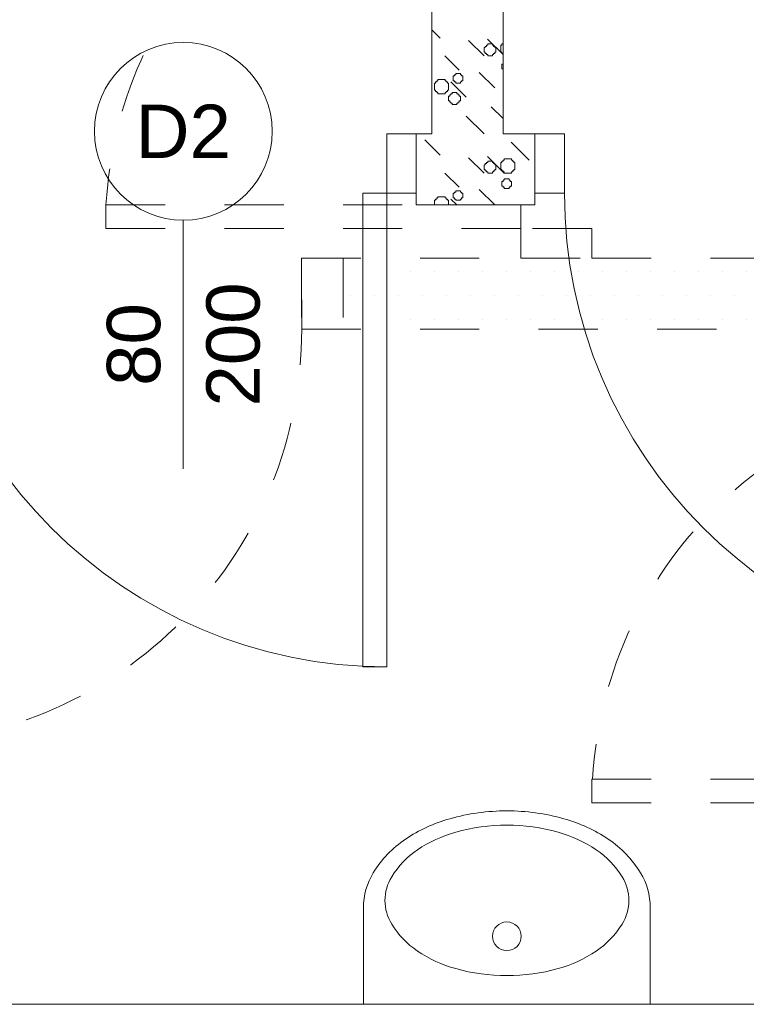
# Model space of a CAD drawing. Header units: millimetres. Extents: x -2274 to 12297, y -16157 to 26321.
# Tile 224 of 256: x -506 to -383, y -1070 to -904. Entities that reach past the tile are written whole.
import ezdxf
from ezdxf.enums import TextEntityAlignment as Align

# ---------------------------------------------------------------- set-up
doc = ezdxf.new("R2010")
doc.units = ezdxf.units.MM
doc.linetypes.add('4002', pattern=[2, 1, -1])
for name, color, linetype in [('- niebieska cienka - izolacja', 120, 'Continuous'), ('_PROJEKTOWANE', 5, 'Continuous'), ('PROJEKTOWANE', 5, 'Continuous')]:
    doc.layers.add(name, color=color, linetype=linetype)
doc.layers.add('-ŚCIANY NOŚNE', color=4, linetype='Continuous', lineweight=53)
doc.layers.add('DO USU', color=7, linetype='Continuous', true_color=0x969696)
doc.layers.add('ISTN. BUD', color=253, linetype='Continuous', true_color=0x828282)
doc.styles.add('ARIAL', font='arial.ttf', dxfattribs={"height": 0.5})

msp = doc.modelspace()

# ---------------------------------------------------------------- linework, layer by layer
at = {"layer": '- niebieska cienka - izolacja', "color": 253, "linetype": 'Continuous', "lineweight": 13}
for p, q in [((-436, -905.4), (-434.6, -906.81)), ((-436, -905.4), (-434.6, -906.81)), ((-429.8, -907.21), (-427.2, -909.81)), ((-429.8, -907.21), (-427.2, -909.81)), ((-426.6, -907.01), (-424, -909.6)), ((-426.6, -907.01), (-424, -909.6)), ((-426.59, -907.81), (-426.39, -907.81)), ((-426.59, -908.01), (-426.59, -907.81)), ((-426.39, -907.81), (-426.19, -907.81)), ((-426.19, -907.81), (-425.99, -907.81)), ((-425.99, -907.81), (-425.79, -907.81)), ((-425.79, -908.01), (-425.79, -907.81)), ((-424.19, -908.01), (-424.19, -907.81)), ((-424.19, -907.81), (-424, -907.81)), ((-427.19, -908.41), (-426.99, -908.41)), ((-427.19, -908.61), (-427.19, -908.41)), ((-427.19, -908.81), (-427.19, -908.61)), ((-427.19, -909.01), (-427.19, -908.81)), ((-427.19, -909.21), (-427.19, -909.01)), ((-427.19, -909.21), (-426.99, -909.21)), ((-426.99, -908.41), (-426.99, -908.21)), ((-426.99, -908.21), (-426.79, -908.21)), ((-426.99, -909.41), (-426.99, -909.21)), ((-426.99, -909.41), (-426.79, -909.41)), ((-426.79, -908.01), (-426.59, -908.01)), ((-426.79, -908.21), (-426.79, -908.01)), ((-426.79, -909.61), (-426.79, -909.41)), ((-426.79, -909.61), (-426.59, -909.61)), ((-426.59, -909.81), (-426.59, -909.61)), ((-425.79, -908.01), (-425.59, -908.01)), ((-425.79, -909.81), (-425.79, -909.61)), ((-425.79, -909.61), (-425.59, -909.61)), ((-425.59, -908.21), (-425.59, -908.01)), ((-425.59, -908.21), (-425.39, -908.21)), ((-425.59, -909.61), (-425.59, -909.41)), ((-425.59, -909.41), (-425.39, -909.41)), ((-425.39, -908.41), (-425.39, -908.21)), ((-425.39, -908.41), (-425.19, -908.41)), ((-425.39, -909.41), (-425.39, -909.21)), ((-425.39, -909.21), (-425.19, -909.21)), ((-425.19, -908.61), (-425.19, -908.41)), ((-425.19, -908.81), (-425.19, -908.61)), ((-425.19, -909.01), (-425.19, -908.81)), ((-425.19, -909.21), (-425.19, -909.01)), ((-424.39, -908.21), (-424.39, -908.01)), ((-424.39, -908.01), (-424.19, -908.01)), ((-424.39, -908.41), (-424.39, -908.21)), ((-424.39, -908.61), (-424.39, -908.41)), ((-424.39, -908.81), (-424.39, -908.61)), ((-424.39, -909.01), (-424.39, -908.81)), ((-424.39, -909.21), (-424.39, -909.01)), ((-424.39, -909.21), (-424.19, -909.21)), ((-424.19, -909.41), (-424.19, -909.21)), ((-424.19, -909.41), (-424, -909.41)), ((-433.8, -909.81), (-431.4, -912.21)), ((-433.8, -909.81), (-431.4, -912.21)), ((-426.59, -909.81), (-426.39, -909.81)), ((-426.39, -909.81), (-426.19, -909.81)), ((-426.19, -909.81), (-425.99, -909.81)), ((-425.99, -909.81), (-425.79, -909.81)), ((-424.19, -911.41), (-424.19, -911.21)), ((-424.19, -911.21), (-424, -911.21)), ((-431.99, -913.01), (-431.99, -912.81)), ((-431.99, -912.81), (-431.79, -912.81)), ((-431.79, -912.81), (-431.59, -912.81)), ((-431.59, -912.81), (-431.39, -912.81)), ((-431.39, -912.81), (-431.19, -912.81)), ((-431.19, -913.01), (-431.19, -912.81)), ((-428, -912.61), (-425.4, -915.21)), ((-428, -912.61), (-425.4, -915.21)), ((-424.19, -911.61), (-424.19, -911.41)), ((-424.19, -911.81), (-424.19, -911.61)), ((-424.19, -912.01), (-424.19, -911.81)), ((-424.19, -912.01), (-424, -912.01)), ((-435.59, -914.61), (-435.59, -914.41)), ((-435.59, -914.41), (-435.39, -914.41)), ((-435.59, -914.81), (-435.59, -914.61)), ((-435.39, -914.41), (-435.39, -914.21)), ((-435.39, -914.21), (-435.19, -914.21)), ((-435.19, -914.21), (-435.19, -914.01)), ((-435.19, -914.01), (-434.99, -914.01)), ((-434.99, -914.01), (-434.99, -913.81)), ((-434.99, -913.81), (-434.79, -913.81)), ((-434.79, -913.81), (-434.59, -913.81)), ((-434.59, -913.81), (-434.39, -913.81)), ((-434.39, -913.81), (-434.19, -913.81)), ((-434.19, -913.81), (-433.99, -913.81)), ((-433.99, -913.81), (-433.79, -913.81)), ((-433.79, -914.01), (-433.79, -913.81)), ((-433.79, -914.01), (-433.59, -914.01)), ((-433.59, -914.21), (-433.59, -914.01)), ((-433.59, -914.21), (-433.39, -914.21)), ((-433.39, -914.41), (-433.39, -914.21)), ((-433.39, -914.41), (-433.19, -914.41)), ((-433.19, -914.61), (-433.19, -914.41)), ((-433.19, -914.81), (-433.19, -914.61)), ((-432.8, -914.21), (-430.2, -916.81)), ((-432.8, -914.21), (-430.2, -916.81)), ((-432.39, -913.41), (-432.39, -913.21)), ((-432.39, -913.21), (-432.19, -913.21)), ((-432.39, -913.61), (-432.39, -913.41)), ((-432.39, -913.81), (-432.39, -913.61)), ((-432.39, -914.01), (-432.39, -913.81)), ((-432.39, -914.01), (-432.19, -914.01)), ((-432.19, -913.01), (-431.99, -913.01)), ((-432.19, -913.21), (-432.19, -913.01)), ((-432.19, -914.21), (-432.19, -914.01)), ((-432.19, -914.21), (-431.99, -914.21)), ((-431.99, -914.41), (-431.99, -914.21)), ((-431.99, -914.41), (-431.79, -914.41)), ((-431.79, -914.41), (-431.59, -914.41)), ((-431.59, -914.41), (-431.39, -914.41)), ((-431.39, -914.41), (-431.19, -914.41)), ((-431.19, -913.01), (-430.99, -913.01)), ((-431.19, -914.21), (-430.99, -914.21)), ((-431.19, -914.41), (-431.19, -914.21)), ((-430.99, -913.21), (-430.99, -913.01)), ((-430.99, -913.21), (-430.79, -913.21)), ((-430.99, -914.01), (-430.79, -914.01)), ((-430.99, -914.21), (-430.99, -914.01)), ((-430.79, -913.41), (-430.79, -913.21)), ((-430.79, -913.61), (-430.79, -913.41)), ((-430.79, -913.81), (-430.79, -913.61)), ((-430.79, -914.01), (-430.79, -913.81)), ((-435.59, -915.01), (-435.59, -914.81)), ((-435.59, -915.21), (-435.59, -915.01)), ((-435.59, -915.41), (-435.59, -915.21)), ((-435.59, -915.61), (-435.59, -915.41)), ((-435.59, -915.61), (-435.39, -915.61)), ((-435.39, -915.81), (-435.39, -915.61)), ((-435.39, -915.81), (-435.19, -915.81)), ((-435.19, -916.01), (-435.19, -915.81)), ((-435.19, -916.01), (-434.99, -916.01)), ((-434.99, -916.21), (-434.99, -916.01)), ((-434.99, -916.21), (-434.79, -916.21)), ((-434.79, -916.21), (-434.59, -916.21)), ((-434.59, -916.21), (-434.39, -916.21)), ((-434.39, -916.21), (-434.19, -916.21)), ((-434.19, -916.21), (-433.99, -916.21)), ((-433.99, -916.21), (-433.79, -916.21)), ((-433.79, -916.01), (-433.59, -916.01)), ((-433.79, -916.21), (-433.79, -916.01)), ((-433.59, -915.81), (-433.39, -915.81)), ((-433.59, -916.01), (-433.59, -915.81)), ((-433.39, -915.61), (-433.19, -915.61)), ((-433.39, -915.81), (-433.39, -915.61)), ((-433.19, -915.01), (-433.19, -914.81)), ((-433.19, -915.21), (-433.19, -915.01)), ((-433.19, -915.41), (-433.19, -915.21)), ((-433.19, -915.61), (-433.19, -915.41)), ((-432.79, -916.21), (-432.59, -916.21)), ((-432.79, -916.41), (-432.79, -916.21)), ((-432.59, -916.01), (-432.39, -916.01)), ((-432.59, -916.21), (-432.59, -916.01)), ((-432.39, -916.01), (-432.19, -916.01)), ((-432.19, -916.01), (-431.99, -916.01)), ((-431.99, -916.01), (-431.79, -916.01)), ((-431.79, -916.21), (-431.79, -916.01)), ((-431.79, -916.21), (-431.59, -916.21)), ((-431.59, -916.41), (-431.59, -916.21)), ((-433.19, -916.61), (-432.99, -916.61)), ((-433.19, -916.81), (-433.19, -916.61)), ((-433.19, -917.01), (-433.19, -916.81)), ((-433.19, -917.21), (-433.19, -917.01)), ((-433.19, -917.41), (-433.19, -917.21)), ((-433.19, -917.41), (-432.99, -917.41)), ((-432.99, -916.61), (-432.99, -916.41)), ((-432.99, -916.41), (-432.79, -916.41)), ((-432.99, -917.61), (-432.99, -917.41)), ((-432.99, -917.61), (-432.79, -917.61)), ((-432.79, -917.81), (-432.79, -917.61)), ((-432.79, -917.81), (-432.59, -917.81)), ((-432.59, -918.01), (-432.59, -917.81)), ((-431.79, -918.01), (-431.79, -917.81)), ((-431.79, -917.81), (-431.59, -917.81)), ((-431.59, -916.41), (-431.39, -916.41)), ((-431.59, -917.81), (-431.59, -917.61)), ((-431.59, -917.61), (-431.39, -917.61)), ((-431.39, -916.61), (-431.39, -916.41)), ((-431.39, -916.61), (-431.19, -916.61)), ((-431.39, -917.61), (-431.39, -917.41)), ((-431.39, -917.41), (-431.19, -917.41)), ((-431.19, -916.81), (-431.19, -916.61)), ((-431.19, -917.01), (-431.19, -916.81)), ((-431.19, -917.21), (-431.19, -917.01)), ((-431.19, -917.41), (-431.19, -917.21)), ((-432.59, -918.01), (-432.39, -918.01)), ((-432.39, -918.01), (-432.19, -918.01)), ((-432.19, -918.01), (-431.99, -918.01)), ((-431.99, -918.01), (-431.79, -918.01)), ((-426, -918.41), (-424, -920.4)), ((-426, -918.41), (-424, -920.4)), ((-430.2, -920.01), (-427.2, -923.01)), ((-430.2, -920.01), (-427.2, -923.01)), ((-437.2, -924.01), (-434.6, -926.61)), ((-437.2, -924.01), (-434.6, -926.61)), ((-422.6, -924.41), (-419.6, -927.41)), ((-422.6, -924.41), (-419.6, -927.41)), ((-429.8, -927.01), (-427.2, -929.61)), ((-429.8, -927.01), (-427.2, -929.61)), ((-426.79, -927.81), (-426.59, -927.81)), ((-426.79, -928.01), (-426.79, -927.81)), ((-426.6, -926.81), (-423.8, -929.61)), ((-426.6, -926.81), (-423.8, -929.61)), ((-426.59, -927.61), (-426.39, -927.61)), ((-426.59, -927.81), (-426.59, -927.61)), ((-426.39, -927.61), (-426.19, -927.61)), ((-426.19, -927.61), (-425.99, -927.61)), ((-425.99, -927.61), (-425.79, -927.61)), ((-425.79, -927.81), (-425.79, -927.61)), ((-425.79, -927.81), (-425.59, -927.81)), ((-425.59, -928.01), (-425.59, -927.81)), ((-424.39, -928.01), (-424.39, -927.81)), ((-424.39, -927.81), (-424.19, -927.81)), ((-424.19, -927.81), (-424.19, -927.61)), ((-424.19, -927.61), (-423.99, -927.61)), ((-423.99, -927.61), (-423.99, -927.41)), ((-423.99, -927.41), (-423.79, -927.41)), ((-423.79, -927.41), (-423.79, -927.21)), ((-423.79, -927.21), (-423.59, -927.21)), ((-423.59, -927.21), (-423.39, -927.21)), ((-423.39, -927.21), (-423.19, -927.21)), ((-423.19, -927.21), (-422.99, -927.21)), ((-422.99, -927.21), (-422.79, -927.21)), ((-422.79, -927.21), (-422.59, -927.21)), ((-422.59, -927.41), (-422.59, -927.21)), ((-422.59, -927.41), (-422.39, -927.41)), ((-422.39, -927.61), (-422.39, -927.41)), ((-422.39, -927.61), (-422.19, -927.61)), ((-422.19, -927.81), (-422.19, -927.61)), ((-422.19, -927.81), (-421.99, -927.81)), ((-421.99, -928.01), (-421.99, -927.81)), ((-427.19, -928.21), (-426.99, -928.21)), ((-427.19, -928.41), (-427.19, -928.21)), ((-427.19, -928.61), (-427.19, -928.41)), ((-427.19, -928.81), (-427.19, -928.61)), ((-427.19, -929.01), (-427.19, -928.81)), ((-427.19, -929.01), (-426.99, -929.01)), ((-426.99, -928.21), (-426.99, -928.01)), ((-426.99, -928.01), (-426.79, -928.01)), ((-426.99, -929.21), (-426.99, -929.01)), ((-426.99, -929.21), (-426.79, -929.21)), ((-426.79, -929.41), (-426.79, -929.21)), ((-426.79, -929.41), (-426.59, -929.41)), ((-426.59, -929.61), (-426.59, -929.41)), ((-425.79, -929.61), (-425.79, -929.41)), ((-425.79, -929.41), (-425.59, -929.41)), ((-425.59, -928.01), (-425.39, -928.01)), ((-425.59, -929.41), (-425.59, -929.21)), ((-425.59, -929.21), (-425.39, -929.21)), ((-425.39, -928.21), (-425.39, -928.01)), ((-425.39, -928.21), (-425.19, -928.21)), ((-425.39, -929.21), (-425.39, -929.01)), ((-425.39, -929.01), (-425.19, -929.01)), ((-425.19, -928.41), (-425.19, -928.21)), ((-425.19, -928.61), (-425.19, -928.41)), ((-425.19, -928.81), (-425.19, -928.61)), ((-425.19, -929.01), (-425.19, -928.81)), ((-424.39, -928.21), (-424.39, -928.01)), ((-424.39, -928.41), (-424.39, -928.21)), ((-424.39, -928.61), (-424.39, -928.41)), ((-424.39, -928.81), (-424.39, -928.61)), ((-424.39, -929.01), (-424.39, -928.81)), ((-424.39, -929.01), (-424.19, -929.01)), ((-424.19, -929.21), (-424.19, -929.01)), ((-424.19, -929.21), (-423.99, -929.21)), ((-423.99, -929.41), (-423.99, -929.21)), ((-423.99, -929.41), (-423.79, -929.41)), ((-423.79, -929.61), (-423.79, -929.41)), ((-422.59, -929.41), (-422.39, -929.41)), ((-422.59, -929.61), (-422.59, -929.41)), ((-422.39, -929.21), (-422.19, -929.21)), ((-422.39, -929.41), (-422.39, -929.21)), ((-422.19, -929.01), (-421.99, -929.01)), ((-422.19, -929.21), (-422.19, -929.01)), ((-421.99, -928.21), (-421.99, -928.01)), ((-421.99, -928.41), (-421.99, -928.21)), ((-421.99, -928.61), (-421.99, -928.41)), ((-421.99, -928.81), (-421.99, -928.61)), ((-421.99, -929.01), (-421.99, -928.81)), ((-433.8, -929.61), (-431.4, -932.01)), ((-433.8, -929.61), (-431.4, -932.01)), ((-426.59, -929.61), (-426.39, -929.61)), ((-426.39, -929.61), (-426.19, -929.61)), ((-426.19, -929.61), (-425.99, -929.61)), ((-425.99, -929.61), (-425.79, -929.61)), ((-424.19, -931.21), (-424.19, -931.01)), ((-424.19, -931.01), (-423.99, -931.01)), ((-424.19, -931.41), (-424.19, -931.21)), ((-423.99, -930.81), (-423.79, -930.81)), ((-423.99, -931.01), (-423.99, -930.81)), ((-423.79, -929.61), (-423.59, -929.61)), ((-423.79, -930.81), (-423.79, -930.61)), ((-423.79, -930.61), (-423.59, -930.61)), ((-423.59, -929.61), (-423.39, -929.61)), ((-423.59, -930.61), (-423.39, -930.61)), ((-423.39, -929.61), (-423.19, -929.61)), ((-423.39, -930.61), (-423.19, -930.61)), ((-423.19, -929.61), (-422.99, -929.61)), ((-423.19, -930.61), (-422.99, -930.61)), ((-422.99, -929.61), (-422.79, -929.61)), ((-422.99, -930.81), (-422.99, -930.61)), ((-422.99, -930.81), (-422.79, -930.81)), ((-422.79, -929.61), (-422.59, -929.61)), ((-422.79, -931.01), (-422.79, -930.81)), ((-422.79, -931.01), (-422.59, -931.01)), ((-422.59, -931.21), (-422.59, -931.01)), ((-422.59, -931.41), (-422.59, -931.21)), ((-432.19, -932.81), (-431.99, -932.81)), ((-432.19, -933.01), (-432.19, -932.81)), ((-431.99, -932.81), (-431.99, -932.61)), ((-431.99, -932.61), (-431.79, -932.61)), ((-431.79, -932.61), (-431.59, -932.61)), ((-431.59, -932.61), (-431.39, -932.61)), ((-431.39, -932.61), (-431.19, -932.61)), ((-431.19, -932.81), (-431.19, -932.61)), ((-431.19, -932.81), (-430.99, -932.81)), ((-430.99, -933.01), (-430.99, -932.81)), ((-428, -932.41), (-425.4, -935)), ((-428, -932.41), (-425.4, -935)), ((-424.19, -931.61), (-424.19, -931.41)), ((-424.19, -931.81), (-424.19, -931.61)), ((-424.19, -931.81), (-423.99, -931.81)), ((-423.99, -932.01), (-423.99, -931.81)), ((-423.99, -932.01), (-423.79, -932.01)), ((-423.79, -932.21), (-423.79, -932.01)), ((-423.79, -932.21), (-423.59, -932.21)), ((-423.59, -932.21), (-423.39, -932.21)), ((-423.39, -932.21), (-423.19, -932.21)), ((-423.19, -932.21), (-422.99, -932.21)), ((-422.99, -932.01), (-422.79, -932.01)), ((-422.99, -932.21), (-422.99, -932.01)), ((-422.79, -931.81), (-422.59, -931.81)), ((-422.79, -932.01), (-422.79, -931.81)), ((-422.59, -931.61), (-422.59, -931.41)), ((-422.59, -931.81), (-422.59, -931.61)), ((-435.59, -934.41), (-435.59, -934.21)), ((-435.59, -934.21), (-435.39, -934.21)), ((-435.59, -934.61), (-435.59, -934.41)), ((-435.39, -934.21), (-435.39, -934.01)), ((-435.39, -934.01), (-435.19, -934.01)), ((-435.19, -934.01), (-435.19, -933.81)), ((-435.19, -933.81), (-434.99, -933.81)), ((-434.99, -933.81), (-434.99, -933.61)), ((-434.99, -933.61), (-434.79, -933.61)), ((-434.79, -933.61), (-434.59, -933.61)), ((-434.59, -933.61), (-434.39, -933.61)), ((-434.39, -933.61), (-434.19, -933.61)), ((-434.19, -933.61), (-433.99, -933.61)), ((-433.99, -933.61), (-433.79, -933.61)), ((-433.79, -933.81), (-433.79, -933.61)), ((-433.79, -933.81), (-433.59, -933.81)), ((-433.59, -934.01), (-433.59, -933.81)), ((-433.59, -934.01), (-433.39, -934.01)), ((-433.39, -934.21), (-433.39, -934.01)), ((-433.39, -934.21), (-433.19, -934.21)), ((-433.19, -934.41), (-433.19, -934.21)), ((-433.19, -934.61), (-433.19, -934.41)), ((-432.8, -934.01), (-431.8, -935)), ((-432.8, -934.01), (-431.8, -935)), ((-432.39, -933.21), (-432.39, -933.01)), ((-432.39, -933.01), (-432.19, -933.01)), ((-432.39, -933.41), (-432.39, -933.21)), ((-432.39, -933.61), (-432.39, -933.41)), ((-432.39, -933.81), (-432.39, -933.61)), ((-432.39, -933.81), (-432.19, -933.81)), ((-432.19, -934.01), (-432.19, -933.81)), ((-432.19, -934.01), (-431.99, -934.01)), ((-431.99, -934.21), (-431.99, -934.01)), ((-431.99, -934.21), (-431.79, -934.21)), ((-431.79, -934.21), (-431.59, -934.21)), ((-431.59, -934.21), (-431.39, -934.21)), ((-431.39, -934.21), (-431.19, -934.21)), ((-431.19, -934.01), (-430.99, -934.01)), ((-431.19, -934.21), (-431.19, -934.01)), ((-430.99, -933.01), (-430.79, -933.01)), ((-430.99, -933.81), (-430.79, -933.81)), ((-430.99, -934.01), (-430.99, -933.81)), ((-430.79, -933.21), (-430.79, -933.01)), ((-430.79, -933.41), (-430.79, -933.21)), ((-430.79, -933.61), (-430.79, -933.41)), ((-430.79, -933.81), (-430.79, -933.61)), ((-435.59, -934.81), (-435.59, -934.61)), ((-435.59, -935), (-435.59, -934.81)), ((-433.19, -934.81), (-433.19, -934.61)), ((-433.19, -935), (-433.19, -934.81))]:
    msp.add_line(p, q, dxfattribs=at)
at = {"layer": '-ŚCIANY NOŚNE', "color": 253, "lineweight": 13}
msp.add_line((-538, -1070), (-51, -1070), dxfattribs=at)
at = {"layer": '_PROJEKTOWANE', "color": 253, "lineweight": 13}
for p, q in [((-436, -823), (-436, -923)), ((-424, -823), (-424, -923)), ((-436, -923), (-438.63, -923)), ((-438.63, -923), (-438.63, -935)), ((-418.63, -923), (-424, -923)), ((-418.63, -923), (-418.63, -935)), ((-418.63, -935), (-438.63, -935)), ((-447.55, -1053.67), (-447.55, -1070)), ((-399.15, -1070), (-399.15, -1053.67)), ((-447.55, -1070), (-399.15, -1070))]:
    msp.add_line(p, q, dxfattribs=at)
msp.add_lwpolyline([(-399.15, -1053.67, 0.138474), (-400.81, -1047.78, 0.107069), (-406.24, -1042.11, 0.080452), (-413.73, -1038.65, 0.068264), (-423.35, -1037.33, 0.068264), (-432.97, -1038.65, 0.080452), (-440.46, -1042.11, 0.107069), (-445.89, -1047.78, 0.138474), (-447.55, -1053.67, 0.138474)], format="xyb", dxfattribs=at)
msp.add_lwpolyline([(-443.92, -1052.46, 0.138474), (-442.79, -1056.44, 0.107069), (-438.43, -1061, 0.080452), (-431.99, -1063.97, 0.068264), (-423.35, -1065.16, 0.068264), (-414.7, -1063.97, 0.080452), (-408.27, -1061, 0.107069), (-403.9, -1056.44, 0.138474), (-402.78, -1052.46, 0.138474), (-403.9, -1048.47, 0.107069), (-408.27, -1043.91, 0.080452), (-414.7, -1040.94, 0.068264), (-423.35, -1039.75, 0.068264), (-431.99, -1040.94, 0.080452), (-438.43, -1043.91, 0.107069), (-442.79, -1048.47, 0.138474)], format="xyb", close=True, dxfattribs=at)
msp.add_circle((-423.35, -1058.51), 2.42, dxfattribs=at)
at = {"layer": 'DO USU', "color": 253, "linetype": '4002', "lineweight": 13, "ltscale": 10}
for p, q in [((-491, -939), (-491, -935)), ((-491, -935), (-421, -935)), ((-421, -935), (-421, -939)), ((-421, -939), (-491, -939)), ((-409, -939), (-421, -939)), ((-421, -939), (-421, -944)), ((-409, -944), (-409, -939)), ((-458, -944), (-421, -944)), ((-458, -944), (-458, -956)), ((-458, -944), (-451, -944)), ((-457.97, -956), (-458, -944)), ((-451, -944), (-451, -956)), ((-421, -944), (-409, -944)), ((-409, -944), (-339, -944)), ((-458, -956), (-339, -956)), ((-451, -956), (-457.97, -956)), ((-409, -1032), (-339, -1032)), ((-409, -1032), (-409, -1036)), ((-339, -1036), (-409, -1036))]:
    msp.add_line(p, q, dxfattribs=at)
for centre, radius, start, end in [((-421, -939), 70.11, 90, 176.7295), ((-528, -956), 70.03, 273.2745, 0), ((-339, -1036), 70, 90, 176.7242)]:
    msp.add_arc(centre, radius, start, end, dxfattribs=at)
at = {"layer": 'ISTN. BUD', "color": 253, "linetype": 'Continuous', "lineweight": 13}
for p, q in [((-447.72, -946.22), (-447.72, -946.22)), ((-443.67, -946.22), (-443.67, -946.22)), ((-439.62, -946.22), (-439.62, -946.22)), ((-435.58, -946.22), (-435.58, -946.22)), ((-431.53, -946.22), (-431.53, -946.22)), ((-427.48, -946.22), (-427.48, -946.22)), ((-423.43, -946.22), (-423.43, -946.22)), ((-419.38, -946.22), (-419.38, -946.22)), ((-415.34, -946.22), (-415.34, -946.22)), ((-411.29, -946.22), (-411.29, -946.22)), ((-407.24, -946.22), (-407.24, -946.22)), ((-403.19, -946.22), (-403.19, -946.22)), ((-399.14, -946.22), (-399.14, -946.22)), ((-395.09, -946.22), (-395.09, -946.22)), ((-391.05, -946.22), (-391.05, -946.22)), ((-387, -946.22), (-387, -946.22)), ((-382.95, -946.22), (-382.95, -946.22)), ((-449.74, -950.27), (-449.74, -950.27)), ((-445.7, -950.27), (-445.7, -950.27)), ((-441.65, -950.27), (-441.65, -950.27)), ((-437.6, -950.27), (-437.6, -950.27)), ((-433.55, -950.27), (-433.55, -950.27)), ((-429.5, -950.27), (-429.5, -950.27)), ((-425.46, -950.27), (-425.46, -950.27)), ((-421.41, -950.27), (-421.41, -950.27)), ((-417.36, -950.27), (-417.36, -950.27)), ((-413.31, -950.27), (-413.31, -950.27)), ((-409.26, -950.27), (-409.26, -950.27)), ((-405.22, -950.27), (-405.22, -950.27)), ((-401.17, -950.27), (-401.17, -950.27)), ((-397.12, -950.27), (-397.12, -950.27)), ((-393.07, -950.27), (-393.07, -950.27)), ((-389.02, -950.27), (-389.02, -950.27)), ((-384.97, -950.27), (-384.97, -950.27)), ((-447.72, -954.32), (-447.72, -954.32)), ((-443.67, -954.32), (-443.67, -954.32)), ((-439.62, -954.32), (-439.62, -954.32)), ((-435.58, -954.32), (-435.58, -954.32)), ((-431.53, -954.32), (-431.53, -954.32)), ((-427.48, -954.32), (-427.48, -954.32)), ((-423.43, -954.32), (-423.43, -954.32)), ((-419.38, -954.32), (-419.38, -954.32)), ((-415.34, -954.32), (-415.34, -954.32)), ((-411.29, -954.32), (-411.29, -954.32)), ((-407.24, -954.32), (-407.24, -954.32)), ((-403.19, -954.32), (-403.19, -954.32)), ((-399.14, -954.32), (-399.14, -954.32)), ((-395.09, -954.32), (-395.09, -954.32)), ((-391.05, -954.32), (-391.05, -954.32)), ((-387, -954.32), (-387, -954.32)), ((-382.95, -954.32), (-382.95, -954.32))]:
    msp.add_line(p, q, dxfattribs=at)
at = {"layer": 'PROJEKTOWANE', "color": 253, "lineweight": 13}
for p, q in [((-438.63, -923), (-443.63, -923)), ((-443.63, -923), (-443.63, -933)), ((-438.63, -933), (-438.63, -923)), ((-413.63, -923), (-418.63, -923)), ((-418.63, -923), (-418.63, -933)), ((-413.63, -933), (-413.63, -923)), ((-447.63, -933), (-443.63, -933)), ((-447.63, -1013), (-447.63, -933)), ((-443.63, -933), (-443.63, -1013)), ((-443.63, -933), (-438.63, -933)), ((-418.63, -933), (-413.63, -933)), ((-477.95, -937.56), (-477.95, -979.56)), ((-443.63, -1013), (-447.63, -1013))]:
    msp.add_line(p, q, dxfattribs=at)
msp.add_circle((-477.95, -922.56), 15, dxfattribs=at)
for centre in [(-443.63, -933), (-333.63, -933)]:
    msp.add_arc(centre, 80, 180, 270, dxfattribs=at)

# ---------------------------------------------------------------- texts
at = {"layer": 'PROJEKTOWANE', "color": 253, "lineweight": 13, "style": 'ARIAL'}
msp.add_text('D2', height=9, dxfattribs=at).set_placement((-477.95, -922.56), align=Align.MIDDLE_CENTER)
for s, p in [('200', (-469.57, -958.56)), ('80', (-486.35, -958.56))]:
    msp.add_text(s, height=9, rotation=90, dxfattribs=at).set_placement(p, align=Align.MIDDLE_CENTER)

doc.saveas('drawing.dxf')
